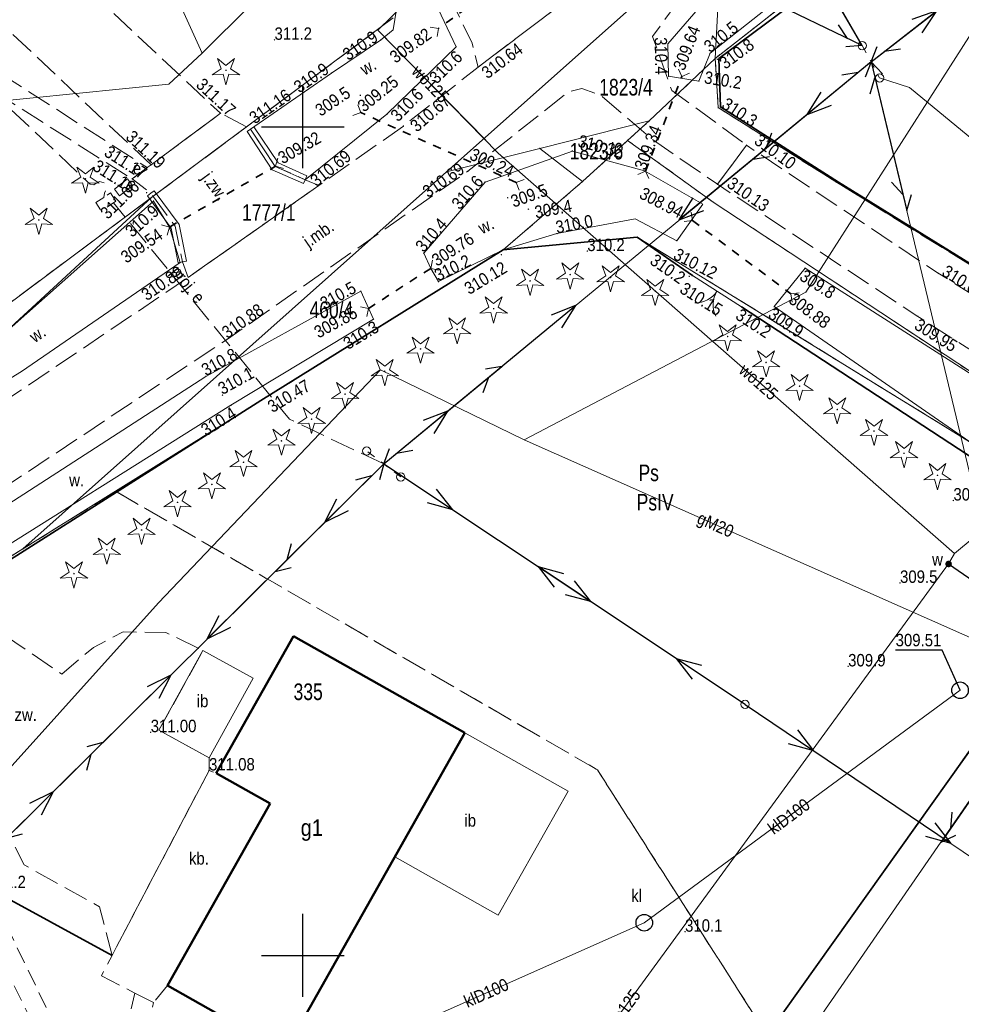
# Model space of a CAD drawing. Header units: metres. Extents: x 7523615 to 7533948, y 5492686 to 5502120.
# Tile 218 of 256: x 7531433 to 7531490, y 5497247 to 5497306. Entities that reach past the tile are written whole.
import ezdxf
from ezdxf.enums import TextEntityAlignment as Align

# ---------------------------------------------------------------- set-up
doc = ezdxf.new("R2010")
doc.units = ezdxf.units.M
for name, pattern in [('1.0_0.5', [1.5, 1, -0.5]), ('1.5_0.5', [2, 1.5, -0.5]), ('219-500', [0]), ('egkk-500', [2, 1.5, -0.5]), ('egug-500', [1, 0.5, -0.5]), ('otkz_500', [1, 0.5, -0.5]), ('otob_500', [0]), ('suep_nn_500', [0]), ('supp_500', [1, 0.5, -0.5]), ('sutp_500', [0])]:
    doc.linetypes.add(name, pattern=pattern)
doc.layers.get('0').update_dxf_attribs({"color": 2, "lineweight": 5})
doc.styles.get("Standard").update_dxf_attribs({"font": 'Working1250', "width": 0.75})
doc.linetypes.add('902-500', pattern='A,3.75,0,[1,ksztalty.shx,S=0.5,R=0,X=0,Y=0],3.75', length=7.5)
doc.linetypes.add('otdn_500', pattern='A,5,0,[21,ksztalty.shx,S=0.5,R=0,X=-1,Y=0]', length=5)

# ---------------------------------------------------------------- blocks, each defined once
blk = doc.blocks.new('203')
at = {"linetype": 'Continuous', "lineweight": 0}
h = blk.add_hatch(color=0, dxfattribs=at)
edge = h.paths.add_edge_path()
edge.add_arc((0, 0), 0.045, 0, 360)
blk = doc.blocks.new('PW01')
at = {"linetype": 'Continuous', "lineweight": 13}
h = blk.add_hatch(color=0, dxfattribs=at)
edge = h.paths.add_edge_path()
edge.add_arc((0, 0), 0.045, 0, 360)
blk = doc.blocks.new('US15')
at = {"color": 0, "linetype": 'Continuous', "lineweight": 13}
blk.add_circle((0, 0), 0.25, dxfattribs=at)
blk = doc.blocks.new('OP011')
at = {"linetype": 'Continuous', "lineweight": 13}
h = blk.add_hatch(color=0, dxfattribs=at)
edge = h.paths.add_edge_path()
edge.add_arc((0, 0), 0.05, 0, 360)
at = {"color": 0, "linetype": 'Continuous', "lineweight": 13}
for p, q in [((-0.283, 0.093), (-0.512, 0.706)), ((-0.512, 0.706), (0, 0.299)), ((0, 0.299), (0.512, 0.706)), ((0.512, 0.706), (0.283, 0.093)), ((-0.828, -0.268), (-0.283, 0.093)), ((0.283, 0.093), (0.828, -0.268)), ((-0.175, -0.24), (-0.828, -0.268)), ((0, -0.87), (-0.175, -0.24)), ((0.175, -0.24), (0, -0.87)), ((0.828, -0.268), (0.175, -0.24))]:
    blk.add_line(p, q, dxfattribs=at)
blk = doc.blocks.new('US18')
at = {"color": 0, "linetype": 'Continuous', "lineweight": 13}
for p, q in [((-0.5, -0.25), (-0.5, 0.25)), ((-0.5, 0.25), (0.5, 0.25)), ((0.5, -0.25), (0.5, 0.25)), ((-0.5, -0.25), (0.5, -0.25))]:
    blk.add_line(p, q, dxfattribs=at)
blk = doc.blocks.new('SUKM')
at = {"color": 0, "linetype": 'Continuous'}
blk.add_circle((0, 0), 0.5, dxfattribs=at)
blk = doc.blocks.new('US25')
at = {"linetype": 'Continuous', "lineweight": 0}
h = blk.add_hatch(color=0, dxfattribs=at)
edge = h.paths.add_edge_path()
edge.add_arc((0, 0), 0.2, 0, 360)
blk = doc.blocks.new('SM05')
at = {"color": 0, "linetype": 'Continuous', "lineweight": 13}
blk.add_circle((0, 0), 0.25, dxfattribs=at)
blk = doc.blocks.new('SUEP1')
at = {"color": 0, "linetype": 'Continuous'}
for p, q in [((0, 0), (5, 0)), ((5, 0), (3.5, 0.5)), ((5, 0), (3.5, -0.5)), ((5, 0), (15, 0)), ((15, 0), (13.5, 0.5)), ((15, 0), (13.5, -0.5))]:
    blk.add_line(p, q, dxfattribs=at)
blk = doc.blocks.new('SUTP')
at = {"color": 0, "linetype": 'Continuous'}
for p, q in [((0, 0), (0.866, 0.5)), ((0, 0), (9.232, 0)), ((1.866, -0.5), (1, 0)), ((7.366, -0.5), (8.232, 0)), ((9.232, 0), (8.366, 0.5))]:
    blk.add_line(p, q, dxfattribs=at)
blk = doc.blocks.new('IB05')
at = {"color": 0, "linetype": 'Continuous', "lineweight": 13}
for q in [(0.354, 0.354), (0.354, -0.354)]:
    blk.add_line((0, 0), q, dxfattribs=at)
blk = doc.blocks.new('OK02')
at = {"color": 0, "linetype": 'Continuous', "lineweight": 0}
for centre, start, end in [((-1.5, 0), 0, 60), ((1.5, 0), 120, 180)]:
    blk.add_arc(centre, 1.5, start, end, dxfattribs=at)
blk = doc.blocks.new('RAMKA500K')
at = {"color": 0}
for p, q in [((247.5, 250), (252.5, 250)), ((250, 247.5), (250, 250)), ((250, 47.5), (250, 52.5)), ((247.5, 50), (252.5, 50)), ((250, 0), (250, 2.5)), ((247.5, 0), (252.5, 0))]:
    blk.add_line(p, q, dxfattribs=at)

msp = doc.modelspace()

# ---------------------------------------------------------------- linework, layer by layer
at = {"layer": '217-kontur klasyfikacyjny', "color": 7, "linetype": 'egkk-500', "lineweight": 18, "flags": 128}
for points in [[(7531499.58, 5497323.46), (7531474.88, 5497304.13)], [(7531440.89, 5497295.75), (7531455.45, 5497306.57)], [(7531474.88, 5497304.13), (7531475.06, 5497301.16)], [(7531475.06, 5497301.16), (7531482.19, 5497296.66)], [(7531482.19, 5497296.66), (7531488.99, 5497292.45)], [(7531428.12, 5497286.25), (7531440.89, 5497295.75)], [(7531470.18, 5497293.34), (7531462.08, 5497292.57)], [(7531499.44, 5497275.32), (7531470.18, 5497293.34)], [(7531462.08, 5497292.57), (7531438.7, 5497278.01)], [(7531488.99, 5497292.45), (7531492.71, 5497290.18)], [(7531438.7, 5497278.01), (7531433.11, 5497274.53)], [(7531467.77, 5497261.2), (7531438.7, 5497278.01)], [(7531499.44, 5497275.32), (7531478.01, 5497245.18)], [(7531433.11, 5497274.53), (7531428.83, 5497271.87)], [(7531478.01, 5497245.18), (7531467.77, 5497261.2)]]:
    msp.add_lwpolyline(points, dxfattribs=at)
at = {"layer": '218-kontur użytku gruntowego', "color": 7, "linetype": 'egug-500', "lineweight": 18, "flags": 128}
for points in [[(7531499.58, 5497323.46), (7531474.88, 5497304.13)], [(7531440.89, 5497295.75), (7531455.45, 5497306.57)], [(7531470.9, 5497300.36), (7531474.88, 5497304.13)], [(7531474.88, 5497304.13), (7531475.06, 5497301.16)], [(7531475.06, 5497301.16), (7531482.19, 5497296.66)], [(7531469.59, 5497299.18), (7531470.9, 5497300.36)], [(7531469.59, 5497299.18), (7531466.88, 5497296.7)], [(7531474.75, 5497295.46), (7531469.59, 5497299.18)], [(7531466.88, 5497296.7), (7531462.08, 5497292.57)], [(7531482.19, 5497296.66), (7531488.99, 5497292.45)], [(7531428.12, 5497286.25), (7531440.89, 5497295.75)], [(7531492.63, 5497283.68), (7531474.75, 5497295.46)], [(7531470.18, 5497293.34), (7531462.08, 5497292.57)], [(7531499.44, 5497275.32), (7531470.18, 5497293.34)], [(7531462.08, 5497292.57), (7531438.7, 5497278.01)], [(7531488.99, 5497292.45), (7531492.71, 5497290.18)], [(7531438.7, 5497278.01), (7531433.11, 5497274.53)], [(7531438.7, 5497278.01), (7531467.77, 5497261.2)], [(7531478.01, 5497245.18), (7531499.44, 5497275.32)], [(7531433.11, 5497274.53), (7531428.83, 5497271.87)], [(7531467.77, 5497261.2), (7531478.01, 5497245.18)]]:
    msp.add_lwpolyline(points, dxfattribs=at)
at = {"layer": '219-działka ewidencyjna', "color": 3, "linetype": '219-500', "lineweight": 18, "flags": 128}
for points in [[(7531474.88, 5497304.13), (7531499.58, 5497323.46)], [(7531458.67, 5497297.28), (7531475.29, 5497312.08)], [(7531475.29, 5497312.08), (7531474.88, 5497304.13)], [(7531440.89, 5497295.75), (7531455.45, 5497306.57)], [(7531470.9, 5497300.36), (7531474.88, 5497304.13)], [(7531474.88, 5497304.13), (7531475.06, 5497301.16)], [(7531475.06, 5497301.16), (7531482.19, 5497296.66)], [(7531464.3, 5497298.7), (7531470.9, 5497300.36)], [(7531470.9, 5497300.36), (7531469.59, 5497299.18)], [(7531466.88, 5497296.7), (7531469.59, 5497299.18)], [(7531469.59, 5497299.18), (7531474.75, 5497295.46)], [(7531458.67, 5497297.28), (7531464.3, 5497298.7)], [(7531464.3, 5497298.7), (7531466.88, 5497296.7)], [(7531458.67, 5497297.28), (7531433.11, 5497274.53)], [(7531466.88, 5497296.7), (7531462.08, 5497292.57)], [(7531482.19, 5497296.66), (7531492.71, 5497290.18)], [(7531420.24, 5497276.72), (7531440.89, 5497295.75)], [(7531428.12, 5497286.25), (7531440.89, 5497295.75)], [(7531474.75, 5497295.46), (7531492.63, 5497283.68)], [(7531462.08, 5497292.57), (7531470.18, 5497293.34)], [(7531470.18, 5497293.34), (7531499.44, 5497275.32)], [(7531433.11, 5497274.53), (7531462.08, 5497292.57)], [(7531478.01, 5497245.18), (7531499.44, 5497275.32)], [(7531428.83, 5497271.87), (7531433.11, 5497274.53)]]:
    msp.add_lwpolyline(points, dxfattribs=at)
at = {"layer": '312-budynek ewidencyjny', "color": 7, "linetype": 'CONTINUOUS', "lineweight": 50, "flags": 128}
for points in [[(7531444.77, 5497261), (7531449.43, 5497269.26)], [(7531449.43, 5497269.26), (7531459.77, 5497263.43)], [(7531459.77, 5497263.43), (7531447.69, 5497242.01)], [(7531448.03, 5497259.16), (7531444.77, 5497261)], [(7531441.83, 5497248.18), (7531448.03, 5497259.16)], [(7531446.27, 5497245.67), (7531441.83, 5497248.18)]]:
    msp.add_lwpolyline(points, dxfattribs=at)
at = {"layer": 'brama', "color": 7, "linetype": 'otob_500', "lineweight": 18, "flags": 128}
msp.add_lwpolyline([(7531476.47, 5497289.13), (7531473.5, 5497291.02)], dxfattribs=at)
at = {"layer": 'chodnik', "color": 7, "linetype": '1.0_0.5', "lineweight": 18, "flags": 128}
msp.add_lwpolyline([(7531424.07, 5497267.91), (7531425.4, 5497265.27), (7531431.03, 5497254.06), (7531437.3, 5497241.11), (7531438.19, 5497240.44), (7531439.87, 5497247.72), (7531440.99, 5497247.15), (7531439.3, 5497239.81), (7531440.37, 5497239.14), (7531439.21, 5497237.12), (7531435.16, 5497239.38), (7531434.43, 5497238.07), (7531431.54, 5497232.9), (7531431.01, 5497233.2), (7531435.79, 5497241.63), (7531423.21, 5497267.29)], close=True, dxfattribs=at)
at = {"layer": 'inna budowla', "color": 7, "linetype": 'CONTINUOUS', "lineweight": 18, "flags": 128}
for points in [[(7531443.97, 5497268.4), (7531447, 5497266.73), (7531444.35, 5497261.92), (7531441.32, 5497263.59)], [(7531459.77, 5497263.43), (7531466.01, 5497259.91), (7531461.79, 5497252.42), (7531455.55, 5497255.94)]]:
    msp.add_lwpolyline(points, close=True, dxfattribs=at)
at = {"layer": 'jezdnia', "color": 7, "linetype": '1.5_0.5', "lineweight": 18, "flags": 128}
for points in [[(7531380.16, 5497365.47), (7531384.3, 5497369.09), (7531388.38, 5497372.8), (7531388.64, 5497370.3), (7531389.18, 5497367.85), (7531389.63, 5497366.41), (7531390.48, 5497365.03), (7531391.34, 5497364.26), (7531402.27, 5497355.86), (7531412.02, 5497348.43), (7531417.21, 5497344.58), (7531430.21, 5497334.78), (7531444.83, 5497323.98), (7531451.64, 5497319.06), (7531457.62, 5497314.63), (7531463.22, 5497310.53), (7531465.05, 5497309.33), (7531467.17, 5497308.58), (7531460.57, 5497303.6), (7531460.21, 5497305.05), (7531459.01, 5497307.54), (7531457.5, 5497310.34), (7531456.87, 5497311.17), (7531455.65, 5497312.24), (7531449.72, 5497316.59), (7531443, 5497321.57), (7531428.67, 5497332.14), (7531415.19, 5497342.2), (7531409.95, 5497346.13), (7531401.05, 5497352.97), (7531387.85, 5497362.83), (7531385.71, 5497364.25), (7531383.97, 5497365.11), (7531381.97, 5497365.61)], [(7531406.45, 5497258.59), (7531403.47, 5497261.79), (7531411.04, 5497268.76), (7531417.8, 5497273.87), (7531443.08, 5497290.91), (7531450.97, 5497296.46), (7531456.07, 5497300.05), (7531460.57, 5497303.6), (7531467.17, 5497308.58), (7531477.36, 5497316.61), (7531480.08, 5497313.29), (7531472.47, 5497307.32), (7531471.1, 5497305.45), (7531472.26, 5497302.2), (7531476.77, 5497298.89), (7531475.01, 5497296.53), (7531471.09, 5497299.24), (7531467.95, 5497301.92), (7531466.84, 5497302.31), (7531466.02, 5497302.11), (7531459.96, 5497297.32), (7531445.45, 5497287.19), (7531427.27, 5497275.1), (7531420.38, 5497270.51), (7531413.71, 5497265.31)], [(7531443.08, 5497290.91), (7531442.73, 5497291.85), (7531442.29, 5497294), (7531440.82, 5497295.99), (7531439.7, 5497296.86), (7531440.61, 5497297.54), (7531440.84, 5497297.7), (7531445.03, 5497300.82), (7531446.84, 5497299.86), (7531448.33, 5497297.61), (7531450.14, 5497296.81), (7531450.97, 5497296.46)], [(7531475.01, 5497296.53), (7531476.77, 5497298.89), (7531488.33, 5497291.17), (7531499.52, 5497284.1), (7531504.62, 5497281.05), (7531519.79, 5497271.36), (7531535.23, 5497261.72), (7531547.17, 5497254.54), (7531555.52, 5497249.55), (7531553.11, 5497247.82), (7531545.41, 5497252.08), (7531533.96, 5497258.97), (7531518.03, 5497268.83), (7531507.2, 5497275.83), (7531496.57, 5497282.55), (7531487.1, 5497288.56)]]:
    msp.add_lwpolyline(points, close=True, dxfattribs=at)
at = {"layer": 'obszar utwardzony', "color": 7, "linetype": '1.5_0.5', "lineweight": 18, "flags": 128}
for points in [[(7531416.55, 5497318.54), (7531415.7, 5497319.16), (7531421.98, 5497327.16), (7531435.79, 5497316.59), (7531436.36, 5497315.9), (7531436.62, 5497315.05), (7531436.72, 5497313.96), (7531436.46, 5497313.13), (7531435.88, 5497312.06), (7531435.62, 5497311.23), (7531435.67, 5497310.39), (7531435.86, 5497309.59), (7531436.42, 5497308.86), (7531445.03, 5497300.82), (7531440.84, 5497297.7), (7531432.41, 5497305.67), (7531431.74, 5497305.83), (7531431.3, 5497305.67), (7531430.74, 5497305.08), (7531430.64, 5497304.44), (7531430.8, 5497303.9), (7531431.27, 5497303.53), (7531440.61, 5497297.54), (7531439.7, 5497296.86), (7531429.98, 5497303.01), (7531429.61, 5497303.06), (7531429.1, 5497302.89), (7531427.16, 5497301.25), (7531426.55, 5497301.08), (7531425.76, 5497301.12), (7531425.1, 5497301.24), (7531424.09, 5497301.81), (7531423.71, 5497301.91), (7531423.23, 5497301.91), (7531422.6, 5497301.67), (7531421.8, 5497301.22), (7531421.02, 5497300.97), (7531420.27, 5497300.9), (7531419.48, 5497300.92), (7531418.7, 5497301.26), (7531412.35, 5497305.99), (7531414.36, 5497309.13), (7531414.58, 5497307.61), (7531415.99, 5497306.58), (7531417.44, 5497306.77), (7531416.08, 5497305.11), (7531419.61, 5497302.51), (7531420.47, 5497302.47), (7531421.44, 5497302.51), (7531421.89, 5497302.78), (7531423.6, 5497305.11), (7531422.1, 5497306.95), (7531425.68, 5497311.72), (7531424.08, 5497312.91), (7531427.32, 5497317.23), (7531421.44, 5497321.63), (7531418.22, 5497317.28)], [(7531427.27, 5497275.1), (7531427.57, 5497272.74), (7531428.71, 5497271.58), (7531435.46, 5497266.97), (7531437.36, 5497268.59), (7531439.16, 5497269.52), (7531441.74, 5497269.49), (7531443.97, 5497268.4), (7531441.32, 5497263.59), (7531444.35, 5497261.92), (7531444.34, 5497261.16), (7531438.49, 5497250), (7531437.73, 5497252.93), (7531433.18, 5497255.47), (7531429.04, 5497263.71), (7531425.4, 5497265.27), (7531424.07, 5497267.91), (7531423.21, 5497267.29), (7531421.22, 5497270.17), (7531420.38, 5497270.51)], [(7531444.77, 5497261), (7531448.03, 5497259.16), (7531441.83, 5497248.18), (7531440.99, 5497247.15), (7531439.87, 5497247.72), (7531437.85, 5497248.77), (7531438.49, 5497250), (7531444.34, 5497261.16)]]:
    msp.add_lwpolyline(points, close=True, dxfattribs=at)
at = {"layer": 'obudowa ochronna przewodu', "color": 7, "linetype": 'CONTINUOUS', "lineweight": 35, "flags": 128}
msp.add_lwpolyline([(7531461.03, 5497299.19), (7531454.53, 5497305.84), (7531461.16, 5497312.33)], dxfattribs=at)
at = {"layer": 'ogrodzenie trwałe', "color": 7, "linetype": '902-500', "lineweight": 35, "flags": 128}
for points in [[(7531526.26, 5497268.94), (7531524.35, 5497270.22), (7531516.22, 5497275.3), (7531505.79, 5497281.93), (7531492.66, 5497290.26), (7531482.31, 5497296.67), (7531475.19, 5497301.21), (7531475.09, 5497304.12), (7531500.04, 5497322.66)], [(7531473.5, 5497291.02), (7531470.18, 5497293.34), (7531462.08, 5497292.57), (7531447.47, 5497283.48), (7531428.71, 5497271.58)], [(7531498.86, 5497274.48), (7531476.47, 5497289.13)], [(7531498.86, 5497274.48), (7531478.01, 5497245.18), (7531468.15, 5497231.48), (7531458.26, 5497217.06), (7531448.74, 5497202.8)], [(7531438.49, 5497250), (7531431.03, 5497254.06), (7531425.4, 5497265.27), (7531424.07, 5497267.91)]]:
    msp.add_lwpolyline(points, dxfattribs=at)
at = {"layer": 'przepust', "color": 7, "linetype": 'otkz_500', "lineweight": 35, "flags": 128}
for points in [[(7531464.75, 5497310.62), (7531458.18, 5497305.94)], [(7531470.67, 5497297.33), (7531472.87, 5497303.03)], [(7531462.88, 5497296.64), (7531453.49, 5497300.86)], [(7531441.95, 5497293.95), (7531448.35, 5497297.62)], [(7531473.5, 5497294.35), (7531479.44, 5497289.92)], [(7531457.72, 5497291.46), (7531453.96, 5497289.04)]]:
    msp.add_lwpolyline(points, dxfattribs=at)
at = {"layer": 'przewód elektroenergetyczny niskiego napięcia', "color": 1, "linetype": 'suep_nn_500', "lineweight": 18, "flags": 128}
for points in [[(7531483.75, 5497304.9), (7531471.26, 5497326.5)], [(7531484.28, 5497303.93), (7531510.56, 5497324.32)], [(7531454.88, 5497279.66), (7531484.28, 5497303.93)], [(7531484.28, 5497303.93), (7531454.88, 5497279.66)], [(7531431.38, 5497256.35), (7531454.88, 5497279.66)], [(7531476.68, 5497265.15), (7531454.88, 5497279.66)], [(7531454.88, 5497279.66), (7531476.68, 5497265.15)], [(7531508.82, 5497243.42), (7531476.68, 5497265.15)]]:
    msp.add_lwpolyline(points, dxfattribs=at)
at = {"layer": 'przewód elektroenergetyczny podziemny', "color": 7, "linetype": 'CONTINUOUS', "lineweight": 18, "flags": 128}
msp.add_lwpolyline([(7531484.8, 5497302.95), (7531486.6, 5497302.37), (7531492.19, 5497297.76), (7531496.87, 5497294.64), (7531504.06, 5497288.38), (7531507.67, 5497287.52), (7531509.5, 5497282.21), (7531516.24, 5497277.01), (7531526.05, 5497271.44), (7531525.33, 5497269.9)], dxfattribs=at)
at = {"layer": 'przewód elektroenergetyczny podziemny - ob. projektowany', "color": 6, "linetype": '1.5_0.5', "lineweight": 18, "flags": 128}
for points in [[(7531425.13, 5497307.93), (7531437.16, 5497296.54), (7531437.38, 5497296.5), (7531437.53, 5497296.61), (7531437.74, 5497296.7), (7531438.03, 5497296.61), (7531438.1, 5497296.44), (7531438.12, 5497296.18), (7531438.04, 5497296), (7531438, 5497295.74), (7531437.52, 5497295.43), (7531437.85, 5497294.92), (7531438.72, 5497295.52), (7531438.4, 5497296.02), (7531438, 5497295.74)], [(7531454.88, 5497279.66), (7531449.19, 5497282.36), (7531438.58, 5497295.42)]]:
    msp.add_lwpolyline(points, dxfattribs=at)
at = {"layer": 'przewód gazowy', "color": 7, "linetype": 'CONTINUOUS', "lineweight": 18, "flags": 128}
for points in [[(7531582.84, 5497448.42), (7531563.85, 5497426.33), (7531541.21, 5497404.22), (7531524.05, 5497387.12), (7531511.94, 5497374.76), (7531508.55, 5497371.07), (7531491.12, 5497353.89), (7531473.43, 5497334.49), (7531454.89, 5497315.66), (7531452.69, 5497313.17), (7531443.92, 5497304.44), (7531441.91, 5497302.58), (7531422.33, 5497300.6), (7531410.08, 5497299.41), (7531402.98, 5497298.33), (7531396.01, 5497287.65), (7531381.27, 5497265.82), (7531371.61, 5497251.85), (7531356.3, 5497228.64), (7531347.93, 5497215.74), (7531341.2, 5497204.79), (7531336.72, 5497198.45), (7531331.39, 5497191.86)], [(7531426.76, 5497317.65), (7531429.52, 5497320.54), (7531429.97, 5497320.64), (7531440.41, 5497312.01), (7531440.8, 5497311.32), (7531443.92, 5497304.44)], [(7531493.93, 5497311.28), (7531480.34, 5497290.03), (7531463.36, 5497281.11), (7531454.68, 5497285.33), (7531441.29, 5497271.28), (7531429.37, 5497258.04), (7531422.75, 5497251.09), (7531408.14, 5497234.85)], [(7531463.36, 5497281.11), (7531516.16, 5497257.7), (7531530.25, 5497250.74), (7531541.78, 5497244.84), (7531550.04, 5497242.43)]]:
    msp.add_lwpolyline(points, dxfattribs=at)
at = {"layer": 'przewód kanalizacyjny', "color": 7, "linetype": 'CONTINUOUS', "lineweight": 18, "flags": 128}
msp.add_lwpolyline([(7531489.65, 5497266), (7531470.6, 5497251.97), (7531440.79, 5497238.73), (7531437.82, 5497236.18)], dxfattribs=at)
at = {"layer": 'przewód telekomunikacyjny napowietrzny', "color": 30, "linetype": 'sutp_500', "lineweight": 18, "flags": 128}
for points in [[(7531484.28, 5497303.93), (7531510.56, 5497324.32)], [(7531453.37, 5497319.59), (7531483.75, 5497304.9)], [(7531454.88, 5497279.66), (7531484.28, 5497303.93)], [(7531484.28, 5497303.93), (7531454.88, 5497279.66)], [(7531493.75, 5497264.43), (7531484.28, 5497303.93)], [(7531431.38, 5497256.35), (7531454.88, 5497279.66)], [(7531467.53, 5497226.48), (7531493.75, 5497264.43)], [(7531493.75, 5497264.43), (7531467.53, 5497226.48)]]:
    msp.add_lwpolyline(points, dxfattribs=at)
at = {"layer": 'przewód wodociągowy', "color": 7, "linetype": 'CONTINUOUS', "lineweight": 18, "flags": 128}
for points in [[(7531489.31, 5497274.25), (7531504.16, 5497286.58), (7531504.41, 5497286.91), (7531506.31, 5497288.6), (7531506.96, 5497289.28), (7531517.89, 5497281.26), (7531533.5, 5497284.8), (7531546.14, 5497294.8), (7531556.96, 5497309.07), (7531564.45, 5497321.89), (7531586.57, 5497344.27), (7531592.44, 5497350.75), (7531599.54, 5497345.79), (7531636.77, 5497325.12), (7531640.64, 5497333.27), (7531640.83, 5497333.56), (7531661.69, 5497361.24), (7531663.86, 5497363.76), (7531671.47, 5497373.63), (7531695.73, 5497396.98), (7531715.07, 5497417.39), (7531724.16, 5497436.25), (7531739.62, 5497465.2)], [(7531461.71, 5497312.88), (7531461.16, 5497312.33), (7531454.53, 5497305.84), (7531461.78, 5497298.42), (7531489.31, 5497274.25), (7531488.96, 5497273.62), (7531457.04, 5497229.92), (7531456.59, 5497229.54), (7531456.26, 5497228.97), (7531433.29, 5497194.69), (7531424.68, 5497181.88), (7531403.43, 5497146.64), (7531397.66, 5497141.71), (7531384.68, 5497122.35), (7531362.02, 5497082.93), (7531350, 5497063.58), (7531345.45, 5497055.93), (7531342.5, 5497044.04), (7531331.08, 5497031.38)]]:
    msp.add_lwpolyline(points, dxfattribs=at)
at = {"layer": 'rzędna-Atr2', "color": 7, "flags": 128}
for points in [[(7531488.96, 5497273.62), (7531490.77, 5497272.38), (7531493.879, 5497272.38)], [(7531489.65, 5497266), (7531488.58, 5497268.42), (7531485.763, 5497268.42)]]:
    msp.add_lwpolyline(points, dxfattribs=at)
at = {"layer": 'rów przydrożny (poligon)', "color": 7, "linetype": 'CONTINUOUS', "lineweight": 18, "flags": 128}
for points in [[(7531473.89, 5497302.76), (7531472.07, 5497303.05), (7531472.03, 5497305.01), (7531473.86, 5497307.12), (7531483.3, 5497314.61), (7531498.73, 5497324.92), (7531499.65, 5497323.08), (7531484.98, 5497312.67), (7531474.57, 5497304.44)], [(7531446.84, 5497299.86), (7531451.72, 5497303.24), (7531454.69, 5497305.23), (7531455.44, 5497305.85), (7531455.66, 5497307.1), (7531455.14, 5497308.44), (7531450.88, 5497312.33), (7531452.02, 5497313.61), (7531457.23, 5497309.09), (7531459.25, 5497304.83), (7531455.07, 5497300.76), (7531450.14, 5497296.81), (7531448.33, 5497297.61)], [(7531457.72, 5497291.46), (7531457.29, 5497292.38), (7531461, 5497296.67), (7531466.26, 5497298.54), (7531470.62, 5497297.35), (7531474.14, 5497295.33), (7531472.57, 5497293.13), (7531470.05, 5497294.44), (7531465.33, 5497293.56), (7531462.08, 5497292.57), (7531458.18, 5497290.66)], [(7531422.08, 5497280.98), (7531431.19, 5497286.84), (7531440.99, 5497295.52), (7531441.95, 5497293.95), (7531442.59, 5497291.81), (7531433.03, 5497285.23), (7531423.42, 5497279.35), (7531422.99, 5497279.98)], [(7531506.44, 5497274.36), (7531505.17, 5497272.1), (7531502.16, 5497273.4), (7531499.75, 5497274.49), (7531492.14, 5497279.68), (7531478.44, 5497289.15), (7531480.3, 5497291.47), (7531495.89, 5497281.51), (7531502.38, 5497277.95)], [(7531454.26, 5497288.39), (7531445.66, 5497283.2), (7531429.12, 5497272.83), (7531427.86, 5497274.42), (7531444.15, 5497284.94), (7531453.5, 5497290.08)]]:
    msp.add_lwpolyline(points, close=True, dxfattribs=at)
at = {"layer": 'słup przewodów napowietrznych', "color": 7, "linetype": 'supp_500', "lineweight": 18, "flags": 128}
for points in [[(7531483.75, 5497304.9), (7531484.8, 5497302.95)], [(7531455.91, 5497278.87), (7531453.85, 5497280.44)]]:
    msp.add_lwpolyline(points, dxfattribs=at)
at = {"layer": 'ściana oporowa (linia)', "color": 0, "linetype": 'otdn_500', "lineweight": 18}
for p, q in [((7531446.632, 5497299.722), (7531446.84, 5497299.86)), ((7531446.632, 5497299.722), (7531448.155, 5497297.403)), ((7531448.155, 5497297.403), (7531450.039, 5497296.581)), ((7531450.039, 5497296.581), (7531450.14, 5497296.81)), ((7531440.619, 5497295.842), (7531440.82, 5497295.99)), ((7531440.619, 5497295.842), (7531442.051, 5497293.893)), ((7531442.051, 5497293.893), (7531442.485, 5497291.8)), ((7531442.485, 5497291.8), (7531442.73, 5497291.85))]:
    msp.add_line(p, q, dxfattribs=at)
at = {"layer": 'ściana oporowa (linia)', "color": 0, "lineweight": 18}
for p, q in [((7531447.048, 5497299.998), (7531446.84, 5497299.86)), ((7531447.048, 5497299.998), (7531448.505, 5497297.817)), ((7531448.505, 5497297.817), (7531450.241, 5497297.039)), ((7531450.241, 5497297.039), (7531450.14, 5497296.81)), ((7531441.021, 5497296.139), (7531440.82, 5497295.99)), ((7531441.021, 5497296.139), (7531442.529, 5497294.107)), ((7531442.529, 5497294.107), (7531442.975, 5497291.9)), ((7531442.975, 5497291.9), (7531442.73, 5497291.85))]:
    msp.add_line(p, q, dxfattribs=at)

# ---------------------------------------------------------------- block references
at = {"layer": '203-punkt graniczny', "color": 3, "linetype": 'CONTINUOUS', "lineweight": 18}
for p in [(7531474.88, 5497304.13), (7531475.06, 5497301.16), (7531470.9, 5497300.36), (7531469.59, 5497299.18), (7531464.3, 5497298.7), (7531458.67, 5497297.28), (7531466.88, 5497296.7), (7531482.19, 5497296.66), (7531440.89, 5497295.75), (7531474.75, 5497295.46), (7531470.18, 5497293.34), (7531462.08, 5497292.57), (7531433.11, 5497274.53)]:
    msp.add_blockref('203', p, dxfattribs=at)
at = {"layer": 'brama', "color": 7, "linetype": 'CONTINUOUS', "lineweight": 18, "rotation": 147.529}
msp.add_blockref('OK02', (7531474.985, 5497290.075), dxfattribs=at)
at = {"layer": 'drzewo iglaste', "color": 7, "linetype": 'CONTINUOUS', "lineweight": 18}
for p in [(7531445.36, 5497303.41), (7531436.88, 5497296.86), (7531434.07, 5497294.38), (7531463.71, 5497290.7), (7531466.13, 5497291.08), (7531468.57, 5497290.91), (7531471.26, 5497290.09), (7531461.51, 5497289.03), (7531459.31, 5497287.77), (7531475.63, 5497287.35), (7531457.1, 5497286.6), (7531454.94, 5497285.25), (7531477.95, 5497285.78), (7531479.97, 5497284.35), (7531452.55, 5497283.87), (7531482.24, 5497282.94), (7531450.53, 5497282.36), (7531484.46, 5497281.64), (7531448.71, 5497281.05), (7531486.27, 5497280.3), (7531446.42, 5497279.76), (7531488.29, 5497278.97), (7531444.51, 5497278.42), (7531442.44, 5497277.34), (7531440.27, 5497275.67), (7531438.17, 5497274.47), (7531436.19, 5497273.04)]:
    msp.add_blockref('OP011', p, dxfattribs=at)
at = {"layer": 'osadnik  szambo', "color": 7, "linetype": 'CONTINUOUS', "lineweight": 18}
for p in [(7531489.65, 5497266), (7531470.6, 5497251.97)]:
    msp.add_blockref('SUKM', p, dxfattribs=at)
at = {"layer": 'pikieta naturalna', "color": 7, "linetype": 'CONTINUOUS', "lineweight": 13}
for p in [(7531448.29, 5497305.25), (7531454.69, 5497305.23), (7531459.25, 5497304.83), (7531474.57, 5497304.44), (7531475.01, 5497304.08), (7531451.72, 5497303.24), (7531472.07, 5497303.05), (7531473.89, 5497302.76), (7531453.47, 5497301.9), (7531455.07, 5497300.76), (7531475.21, 5497301.18), (7531461, 5497296.67), (7531440.99, 5497295.52), (7531462.36, 5497295.72), (7531463.61, 5497295.03), (7531465.33, 5497293.56), (7531467.16, 5497292.5), (7531457.29, 5497292.38), (7531480.3, 5497291.47), (7531458.18, 5497290.66), (7531473.5, 5497291.02), (7531453.5, 5497290.08), (7531476.47, 5497289.13), (7531478.44, 5497289.15), (7531454.26, 5497288.39), (7531444.15, 5497284.94), (7531445.15, 5497283.81), (7531445.66, 5497283.2), (7531489.25, 5497277.45), (7531486.03, 5497272.48), (7531482.9, 5497267.44), (7531473.06, 5497251.43)]:
    msp.add_blockref('PW01', p, dxfattribs=at)
at = {"layer": 'pikieta sztuczna', "color": 7, "linetype": 'CONTINUOUS', "lineweight": 13}
for p in [(7531458.18, 5497305.94), (7531460.57, 5497303.6), (7531472.87, 5497303.03), (7531445.03, 5497300.82), (7531453.49, 5497300.86), (7531446.84, 5497299.86), (7531456.07, 5497300.05), (7531466.26, 5497298.54), (7531476.77, 5497298.89), (7531440.61, 5497297.54), (7531440.84, 5497297.7), (7531448.35, 5497297.62), (7531459.96, 5497297.32), (7531470.67, 5497297.33), (7531439.7, 5497296.86), (7531450.14, 5497296.81), (7531462.88, 5497296.64), (7531440.57, 5497296.03), (7531475.01, 5497296.53), (7531473.5, 5497294.35), (7531441.95, 5497293.95), (7531472.57, 5497293.13), (7531442.73, 5497291.85), (7531461.98, 5497292.28), (7531457.72, 5497291.46), (7531473.31, 5497290.98), (7531488.33, 5497291.17), (7531479.44, 5497289.92), (7531453.96, 5497289.04), (7531487.1, 5497288.56), (7531445.45, 5497287.19), (7531447.47, 5497283.48), (7531440.82, 5497263.47), (7531444.34, 5497261.16)]:
    msp.add_blockref('PW01', p, dxfattribs=at)
at = {"layer": 'przepust', "color": 7, "linetype": 'CONTINUOUS', "lineweight": 35}
for p, rotation in [((7531458.18, 5497305.94), 215.463), ((7531472.87, 5497303.03), 428.895), ((7531453.49, 5497300.86), 515.8), ((7531448.35, 5497297.62), 389.832), ((7531470.67, 5497297.33), 248.895), ((7531462.88, 5497296.64), 335.8), ((7531473.5, 5497294.35), 503.285), ((7531441.95, 5497293.95), 209.832), ((7531457.72, 5497291.46), 392.766), ((7531479.44, 5497289.92), 323.285), ((7531453.96, 5497289.04), 212.766)]:
    msp.add_blockref('IB05', p, dxfattribs=dict(at, rotation=rotation))
at = {"layer": 'przewód elektroenergetyczny niskiego napięcia', "color": 1, "linetype": 'CONTINUOUS', "lineweight": 18}
for p, rotation in [((7531483.75, 5497304.9), 120.038), ((7531484.28, 5497303.93), 37.807), ((7531484.28, 5497303.93), 219.54), ((7531454.88, 5497279.66), 39.54), ((7531454.88, 5497279.66), 224.767), ((7531454.88, 5497279.66), 326.352), ((7531476.68, 5497265.15), 146.352), ((7531431.38, 5497256.35), 44.767), ((7531476.68, 5497265.15), 325.937)]:
    msp.add_blockref('SUEP1', p, dxfattribs=dict(at, rotation=rotation))
at = {"layer": 'przewód telekomunikacyjny napowietrzny', "color": 30, "linetype": 'CONTINUOUS', "lineweight": 18}
for p, rotation in [((7531484.28, 5497303.93), 37.807), ((7531483.75, 5497304.9), 154.194), ((7531484.28, 5497303.93), 219.54), ((7531484.28, 5497303.93), 283.482), ((7531454.88, 5497279.66), 39.54), ((7531454.88, 5497279.66), 224.767), ((7531493.75, 5497264.43), 235.359), ((7531431.38, 5497256.35), 44.767)]:
    msp.add_blockref('SUTP', p, dxfattribs=dict(at, rotation=rotation))
at = {"layer": 'rzędna', "color": 7, "linetype": 'CONTINUOUS', "lineweight": 18}
for p in [(7531443.92, 5497304.44), (7531488.96, 5497273.62), (7531489.65, 5497266)]:
    msp.add_blockref('PW01', p, dxfattribs=at)
at = {"layer": 'szafa elektroenergetyczna lub kontener', "color": 7, "linetype": 'CONTINUOUS', "lineweight": 18, "rotation": 38.66}
msp.add_blockref('US18', (7531439.18, 5497296.35), dxfattribs=at)
at = {"layer": 'słup przewodów napowietrznych', "color": 7, "linetype": 'CONTINUOUS', "lineweight": 18}
for name, p in [('SM05', (7531483.75, 5497304.9)), ('SM05', (7531484.8, 5497302.95)), ('SM05', (7531453.85, 5497280.44)), ('SM05', (7531455.91, 5497278.87)), ('US15', (7531476.68, 5497265.15))]:
    msp.add_blockref(name, p, dxfattribs=at)
at = {"layer": 'Wstawianie ramki sekcyjnej z opisem', "color": 7, "linetype": 'CONTINUOUS', "lineweight": 13}
for p in [(7531200, 5497250), (7531200, 5497000)]:
    msp.add_blockref('RAMKA500K', p, dxfattribs=at)
at = {"layer": 'zasuwa lub zawór', "color": 7, "linetype": 'CONTINUOUS', "lineweight": 18}
msp.add_blockref('US25', (7531488.96, 5497273.62), dxfattribs=at)

# ---------------------------------------------------------------- texts
at = {"layer": '209-oznaczenie konturu klasyfikacyjnego', "color": 7, "linetype": 'CONTINUOUS', "lineweight": 18, "width": 0.79}
msp.add_text('PsIV', height=1, dxfattribs=at).set_placement((7531470.14, 5497277.85), align=Align.TOP_LEFT)
at = {"layer": '210-oznaczenie konturu użytku gruntowego', "color": 7, "linetype": 'CONTINUOUS', "lineweight": 18, "width": 0.79}
msp.add_text('Ps', height=1, dxfattribs=at).set_placement((7531470.25, 5497278.62))
at = {"layer": '211-numer działki ewidencyjnej', "color": 3, "linetype": 'CONTINUOUS', "lineweight": 18, "width": 0.79}
for s, p in [('1823/4', (7531467.88, 5497302.89)), ('1777/1', (7531446.33, 5497295.33))]:
    msp.add_text(s, height=1, dxfattribs=at).set_placement(p, align=Align.TOP_LEFT)
for s, p in [('1823/6', (7531466.1, 5497298.03)), ('460/4', (7531450.4, 5497288.46))]:
    msp.add_text(s, height=1, dxfattribs=at).set_placement(p)
at = {"layer": '312-oznaczenie budynku ewidencyjnego', "color": 7, "linetype": 'CONTINUOUS', "lineweight": 18, "width": 0.79}
msp.add_text('335', height=1, dxfattribs=at).set_placement((7531449.44, 5497265.41))
at = {"layer": '312-oznaczenie budynku ewidencyjnego-Atr117', "color": 7, "width": 0.9}
msp.add_text('g1', height=1, dxfattribs=at).set_placement((7531450.54, 5497257.71), align=Align.MIDDLE_CENTER)
at = {"layer": 'inna budowla-Atr17', "color": 7, "width": 0.9}
for p in [(7531443.6, 5497264.98), (7531459.75, 5497257.77)]:
    msp.add_text('ib', height=0.75, dxfattribs=at).set_placement(p)
at = {"layer": 'jezdnia-Atr17', "color": 7, "width": 0.9}
for s, rotation, p in [('j.zw.', 306.453, (7531443.86, 5497296.92)), ('j.mb.', 34.742, (7531450.35, 5497292.68))]:
    msp.add_text(s, height=0.75, rotation=rotation, dxfattribs=at).set_placement(p)
at = {"layer": 'obszar utwardzony-Atr17', "color": 7, "width": 0.9}
for s, p in [('zw.', (7531432.6, 5497264.15)), ('kb.', (7531443.13, 5497255.48))]:
    msp.add_text(s, height=0.75, dxfattribs=at).set_placement(p)
at = {"layer": 'osadnik  szambo-Atr17', "color": 7, "width": 0.9}
msp.add_text('kl', height=0.75, dxfattribs=at).set_placement((7531469.81, 5497253.23))
at = {"layer": 'pikieta naturalna-Atr2', "color": 7, "width": 0.9}
for s, rotation, p in [('310.5', 38.329, (7531474.57, 5497304.44)), ('310.9', 33.823, (7531452.73, 5497303.97)), ('310.4', 271.169, (7531471.22, 5497305.4)), ('310.8', 36.612, (7531475.49, 5497303.44)), ('310.9', 34.707, (7531449.79, 5497302.01)), ('310.2', 350.946, (7531474.18, 5497302.63)), ('309.5', 33.823, (7531451.07, 5497300.6)), ('310.6', 45.503, (7531455.75, 5497300.26)), ('310.3', 327.074, (7531475.21, 5497301.18)), ('310.6', 49.147, (7531459.47, 5497294.95)), ('309.5', 19.571, (7531462.71, 5497295.12)), ('309.4', 10.561, (7531464.06, 5497294.47)), ('310.9', 41.531, (7531439.7, 5497293.29)), ('310.4', 49.147, (7531457.29, 5497292.38)), ('310.0', 10.561, (7531465.33, 5497293.56)), ('310.2', 26.092, (7531458.18, 5497290.66)), ('310.2', 325.054, (7531470.88, 5497291.77)), ('309.8', 327.426, (7531479.91, 5497290.8)), ('310.5', 28.799, (7531451.31, 5497288.96)), ('310.2', 326.803, (7531476.04, 5497288.45)), ('309.9', 325.346, (7531478.01, 5497288.52)), ('310.3', 31.11, (7531452.73, 5497286.53)), ('310.8', 28.799, (7531444.15, 5497284.94)), ('310.1', 28.799, (7531445.15, 5497283.81)), ('310.4', 32.086, (7531444.16, 5497281.31))]:
    msp.add_text(s, height=0.75, rotation=rotation, dxfattribs=at).set_placement(p)
for s, p in [('311.2', (7531448.29, 5497305.25)), ('310.2', (7531467.16, 5497292.5)), ('309.5', (7531489.25, 5497277.45)), ('309.5', (7531486.03, 5497272.48)), ('309.9', (7531482.9, 5497267.44)), ('311.2', (7531431.03, 5497254.06)), ('310.1', (7531473.06, 5497251.43))]:
    msp.add_text(s, height=0.75, dxfattribs=at).set_placement(p)
msp.add_text('310.6', height=0.75, rotation=44.236, dxfattribs=at).set_placement((7531459.17, 5497304.66), align=Align.TOP_RIGHT)
at = {"layer": 'pikieta sztuczna-Atr2', "color": 7, "width": 0.9}
for s, rotation, p in [('309.64', 68.895, (7531473.01, 5497303.34)), ('309.25', 38.702, (7531453.69, 5497300.85)), ('311.17', 316.96, (7531443.5, 5497302.46)), ('311.16', 34.707, (7531447.1, 5497300.14)), ('310.67', 40.796, (7531456.88, 5497299.64)), ('311.19', 316.606, (7531439.26, 5497299.31)), ('309.32', 29.832, (7531448.78, 5497297.73)), ('309.34', 68.895, (7531470.67, 5497297.33)), ('310.32', -15.266, (7531466.54, 5497298.82)), ('310.10', -36.276, (7531477.17, 5497299.02)), ('311.17', 327.327, (7531437.95, 5497298.29)), ('310.69', 38.702, (7531450.83, 5497296.35)), ('309.24', 335.8, (7531460, 5497298.06)), ('311.16', 327.677, (7531437.26, 5497297.43)), ('310.69', 34.92, (7531457.56, 5497295.69)), ('310.13', -34.657, (7531475.53, 5497296.41)), ('308.94', 332.533, (7531470.24, 5497295.73)), ('309.76', 32.766, (7531458.09, 5497291.55)), ('310.88', 34.538, (7531440.59, 5497289.47)), ('310.01', 328.15, (7531488.49, 5497291.07)), ('308.88', 323.285, (7531479.25, 5497289.43)), ('310.88', 34.92, (7531445.45, 5497287.19)), ('309.85', 28.799, (7531450.95, 5497287.22))]:
    msp.add_text(s, height=0.75, rotation=rotation, dxfattribs=at).set_placement(p)
for s, rotation, p in [('309.82', 35.463, (7531457.62, 5497305.71)), ('309.54', 34.539, (7531441.41, 5497293.61))]:
    msp.add_text(s, height=0.75, rotation=rotation, dxfattribs=at).set_placement(p, align=Align.MIDDLE_RIGHT)
for s, rotation, p in [('310.64', 37.036, (7531460.69, 5497303.46)), ('310.12', -27.467, (7531472.64, 5497292.72)), ('310.15', -32.46, (7531473.08, 5497290.67)), ('309.95', 327.934, (7531487.23, 5497288.48)), ('310.47', 31.236, (7531447.78, 5497283.36))]:
    msp.add_text(s, height=0.75, rotation=rotation, dxfattribs=at).set_placement(p, align=Align.TOP_LEFT)
msp.add_text('311.06', height=0.75, rotation=44.414, dxfattribs=at).set_placement((7531440.2, 5497296.31), align=Align.RIGHT)
msp.add_text('310.12', height=0.75, rotation=31.236, dxfattribs=at).set_placement((7531462.01, 5497291.92), align=Align.TOP_RIGHT)
for s, p in [('311.00', (7531440.82, 5497263.47)), ('311.08', (7531444.34, 5497261.16))]:
    msp.add_text(s, height=0.75, dxfattribs=at).set_placement(p)
at = {"layer": 'przewód elektroenergetyczny podziemny - ob. projektowany-Atr1', "color": 1, "width": 0.9}
msp.add_text('proj. e', height=0.75, rotation=-50.899, dxfattribs=at).set_placement((7531441.99, 5497291.22))
at = {"layer": 'przewód gazowy-Atr1', "color": 7, "width": 0.9}
msp.add_text('gM20', height=0.75, rotation=-23.911, dxfattribs=at).set_placement((7531473.87, 5497276.45), align=Align.MIDDLE_LEFT)
at = {"layer": 'przewód kanalizacyjny-Atr1', "color": 7, "width": 0.9}
for rotation, p in [(36.371, (7531478.19, 5497257.56)), (23.948, (7531459.78, 5497247.17))]:
    msp.add_text('klD100', height=0.75, rotation=rotation, dxfattribs=at).set_placement(p, align=Align.MIDDLE_LEFT)
at = {"layer": 'przewód wodociągowy-Atr1', "color": 7, "width": 0.9}
for rotation, p in [(314.336, (7531457.7, 5497302.59)), (318.718, (7531477.5, 5497284.61)), (53.854, (7531469.34, 5497246.75))]:
    msp.add_text('wo125', height=0.75, rotation=rotation, dxfattribs=at).set_placement(p, align=Align.MIDDLE_CENTER)
at = {"layer": 'rzędna-Atr2', "color": 7, "width": 0.9}
msp.add_text('309.51', height=0.75, dxfattribs=at).set_placement((7531485.763, 5497268.428), align=Align.BOTTOM_LEFT)
at = {"layer": 'rów przydrożny (poligon)-Atr17', "color": 7, "width": 0.9}
for rotation, p in [(29.841, (7531453.73, 5497303.08)), (26.092, (7531460.81, 5497293.5)), (34.539, (7531433.83, 5497286.93))]:
    msp.add_text('w.', height=0.75, rotation=rotation, dxfattribs=at).set_placement(p)
msp.add_text('w.', height=0.75, dxfattribs=at).set_placement((7531435.9, 5497278.31))
at = {"layer": 'szafa elektroenergetyczna lub kontener-Atr17', "color": 7, "width": 0.9}
msp.add_text('e', height=0.75, dxfattribs=at).set_placement((7531439.74, 5497297.13))
at = {"layer": 'zasuwa lub zawór-Atr17', "color": 7, "width": 0.9}
msp.add_text('w', height=0.75, dxfattribs=at).set_placement((7531488.29, 5497273.9), align=Align.MIDDLE_CENTER)

doc.saveas('drawing.dxf')
